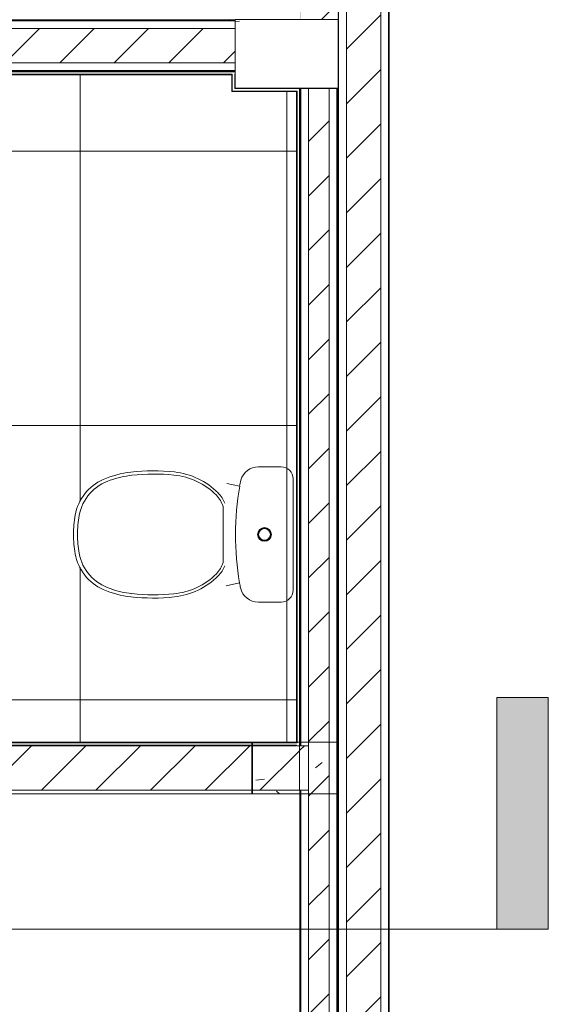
# Model space of a CAD drawing. Header units: metres. Extents: x 3 to 43.5, y -74 to -48.5.
# Tile 29 of 209: x 39.2 to 40.8, y -66.6 to -63.7. Entities that reach past the tile are written whole.
import ezdxf

# ---------------------------------------------------------------- set-up
doc = ezdxf.new("R2010")
doc.units = ezdxf.units.M
for name, color, linetype, lineweight in [('A-COLS', 7, 'Continuous', 18), ('A-FLOR', 7, 'Continuous', 18), ('A-FLOR-PATT', 7, 'Continuous', 18), ('A-WALL', 7, 'Continuous', 18), ('A-WALL-PATT', 7, 'Continuous', 18), ('G-ANNO-SYMB', 7, 'Continuous', 9), ('I-WALL', 7, 'Continuous', 18), ('P-SANR-FIXT', 7, 'Continuous', 18), ('S-BEAM', 7, 'Continuous', 18), ('S-COLS', 7, 'Continuous', 18)]:
    doc.layers.add(name, color=color, linetype=linetype, lineweight=lineweight)
pattern_1 = [(50, (21.555, -62.9), (0.5465545, -0.047815), [0.05715, -0.62865]), (355, (21.555, -62.9), (-0.105728, 0.573166), [0.04572, -0.50292]), (100.451, (21.601, -62.904), (0.440828, 0.525349), [0.04857, -0.53427]), (46.184, (21.555, -62.748), (0.813237, -0.12613), [0.08573, -0.94298]), (96.636, (21.623, -62.758), (0.712212, 0.742287), [0.07286, -0.80141]), (351.184, (21.555, -62.748), (0.712217, 0.742274), [0.06858, -0.75438]), (21, (21.631, -62.786), (0.454846, -0.306795), [0.05715, -0.62865]), (326, (21.631, -62.786), (0.185405, 0.55256), [0.04572, -0.50292]), (71.451, (21.669, -62.811), (0.640251, 0.245763), [0.04857, -0.53427]), (37.5, (21.555, -62.9), (0.009261, 0.2536672), [0.02515, -0.47168, 0.02515, -0.48539, -0.50482]), (37.5, (21.555, -62.9), (0.009261, 0.2536672), [-1.007, 0.02515, -0.47968]), (7.5, (21.555, -62.9), (0.2004558, 0.300546), [0.02515, -0.26594, 0.02515, -0.46025, -0.1924]), (7.5, (21.555, -62.9), (0.2004558, 0.300546), [-0.77648, 0.02515, -0.16726]), (327.5, (21.385, -62.9), (0.4067682, -0.0171882), [0.02515, -0.16535, 0.02515, -0.56921, -0.78867]), (327.5, (21.385, -62.9), (0.4067682, -0.0171882), [-0.78486, 0.02515, -0.76352]), (317.5, (21.309, -62.9), (0.444383, 0.0762794), [0.02515, -0.2225, 0.02515, -0.36957, -0.56007]), (317.5, (21.309, -62.9), (0.444383, 0.0762794), [-0.64237, 0.02515, -0.53492])]
pattern_2 = [(45, (21.555, -62.9), (-0.0795495, 0.0795495), [])]
pattern_3 = [(45, (21.555, -62.9), (-0.0795495, 0.0795495), []), (135, (21.555, -62.9), (-0.0795495, -0.0795495), [])]

# ---------------------------------------------------------------- blocks, each defined once
blk = doc.blocks.new('Concreto-Retangular-Coluna - 20 X 30-V44-1PAV - FRIGORÍFICA')
at = {"layer": 'S-COLS', "true_color": 0xaaaaaa}
h = blk.add_hatch(dxfattribs=at)
h.set_pattern_fill('FP_27', color=253, style=0, pattern_type=2)
h.set_pattern_definition([(320, (0.9454, 18.463), (-0.047815, -0.546555), [0.05715, -0.62865]), (265, (0.9454, 18.463), (0.573166, 0.105728), [0.04572, -0.50292]), (10.451, (0.9414, 18.418), (0.525349, -0.440828), [0.04857, -0.53427]), (316.184, (1.098, 18.463), (-0.12613, -0.813237), [0.08572, -0.94297]), (6.636, (1.087, 18.396), (0.742287, -0.712212), [0.07286, -0.80141]), (261.184, (1.098, 18.463), (0.742274, -0.712217), [0.06858, -0.75438]), (291, (1.06, 18.387), (-0.306795, -0.454846), [0.05715, -0.62865]), (236, (1.06, 18.387), (0.55256, -0.185405), [0.04572, -0.50292]), (341.451, (1.034, 18.349), (0.245763, -0.640251), [0.04857, -0.53427]), (307.5, (0.94538, 18.463), (0.2536672, -0.009261), [0.02515, -0.47168, 0.02515, -0.48539, -0.50482]), (307.5, (0.94538, 18.463), (0.2536672, -0.009261), [-1.007, 0.02515, -0.47968]), (277.5, (0.94538, 18.463), (0.300546, -0.200456), [0.02515, -0.26594, 0.02515, -0.46025, -0.19241]), (277.5, (0.94538, 18.463), (0.300546, -0.200456), [-0.77648, 0.02515, -0.16726]), (237.5, (0.94538, 18.633), (-0.0171882, -0.4067682), [0.02515, -0.16535, 0.02515, -0.56921, -0.78867]), (237.5, (0.94538, 18.633), (-0.0171882, -0.4067682), [-0.78486, 0.02515, -0.76352]), (227.5, (0.94538, 18.71), (0.0762794, -0.444383), [0.02515, -0.2225, 0.02515, -0.36957, -0.56007]), (227.5, (0.94538, 18.71), (0.0762794, -0.444383), [-0.64237, 0.02515, -0.53492])])
h.paths.add_polyline_path([(-0.1, -0.0344), (-0.1, -0.15), (0.1, -0.15), (0.1, 0.15), (-0.1, 0.15), (-0.1, 0.1292)])
at = {"layer": 'S-COLS', "color": 253, "true_color": 0xaaaaaa}
for p, q in [((0.1, 0.15), (-0.1, 0.15)), ((-0.1, 0.15), (-0.1, -0.15)), ((0.1, -0.15), (0.1, 0.15)), ((-0.1, -0.15), (0.1, -0.15))]:
    blk.add_line(p, q, dxfattribs=at)
blk = doc.blocks.new('Bacia para Caixa Acoplada - P_750_Creme CR37_Acionamento Simples 6lpf-V128-1PAV - FRIGORÍFICA')
at = {"layer": 'P-SANR-FIXT'}
for p, q in [((39.9364, -65.0498), (40.0026, -65.0498)), ((39.9364, -65.0498), (40.0026, -65.0498)), ((40.0373, -65.0845), (40.0373, -65.4095)), ((40.0373, -65.0845), (40.0373, -65.4095)), ((39.8438, -65.0983), (39.8815, -65.1065)), ((39.8438, -65.0983), (39.8815, -65.1065)), ((39.8814, -65.3885), (39.8426, -65.3969)), ((39.8814, -65.3885), (39.8426, -65.3969)), ((40.0026, -65.4443), (39.9362, -65.4443)), ((40.0026, -65.4443), (39.9362, -65.4443))]:
    blk.add_line(p, q, dxfattribs=at)
for radius in [0.02, 0.02, 0.018, 0.018, 0.017, 0.017]:
    blk.add_circle((39.9539, -65.2469), radius, dxfattribs=at)
for centre, radius, start, end in [((39.9364, -65.1035), 0.0537, 89.9862, 163.9106), ((39.9364, -65.1035), 0.0537, 89.9862, 163.9106), ((40.0026, -65.0845), 0.0347, 0, 89.9862), ((40.0026, -65.0845), 0.0347, 0, 89.9862), ((40.7027, -65.2457), 0.8329, 169.1268, 170.3797), ((40.7027, -65.2457), 0.8329, 169.1268, 170.3797), ((40.7175, -65.2477), 0.8479, 170.3584, 189.5344), ((40.7175, -65.2477), 0.8479, 170.3584, 189.5344), ((40.7025, -65.2493), 0.8329, 189.6228, 190.6375), ((40.7025, -65.2493), 0.8329, 189.6228, 190.6375), ((39.9362, -65.3906), 0.0537, 193.4092, 270.0138), ((39.9362, -65.3906), 0.0537, 193.4092, 270.0138), ((40.0026, -65.4095), 0.0347, 270.0138, 0), ((40.0026, -65.4095), 0.0347, 270.0138, 0)]:
    blk.add_arc(centre, radius, start, end, dxfattribs=at)
blk = doc.blocks.new('Assento para Bacia Sanitária - Assento para Bacia Sanitária-V129-1PAV - FRIGORÍFICA')
at = {"layer": 'P-SANR-FIXT'}
for p, q in [((39.8334, -65.1653), (39.8334, -65.3286)), ((39.8334, -65.1653), (39.8334, -65.3286)), ((39.8347, -65.1864), (39.8334, -65.1864)), ((39.8347, -65.1864), (39.8334, -65.1864)), ((39.8338, -65.1964), (39.8334, -65.1964)), ((39.8338, -65.1964), (39.8334, -65.1964)), ((39.8337, -65.2974), (39.8334, -65.2974)), ((39.8337, -65.2974), (39.8334, -65.2974)), ((39.8346, -65.3074), (39.8334, -65.3074)), ((39.8346, -65.3074), (39.8334, -65.3074))]:
    blk.add_line(p, q, dxfattribs=at)
for centre, radius, start, end in [((39.5403, -65.2146), 0.1398, 113.5976, 170.1333), ((39.5403, -65.2146), 0.1398, 113.5976, 170.1333), ((39.5952, -65.3405), 0.2772, 96.3426, 113.5976), ((39.5952, -65.3405), 0.2772, 96.3426, 113.5976), ((39.5972, -65.34), 0.2674, 96.3429, 110.2265), ((39.5972, -65.34), 0.2674, 96.3429, 110.2265), ((39.6292, -65.6457), 0.5843, 83.8664, 96.3426), ((39.6292, -65.6457), 0.5843, 83.8664, 96.3426), ((39.6311, -65.6449), 0.5741, 84.0902, 96.3429), ((39.6311, -65.6449), 0.5741, 84.0902, 96.3429), ((39.6708, -65.2749), 0.202, 44.8437, 84.4892), ((39.6708, -65.2749), 0.202, 44.8437, 84.4892), ((39.6688, -65.2754), 0.2118, 44.8438, 83.835), ((39.6688, -65.2754), 0.2118, 44.8438, 83.835), ((39.5431, -65.2143), 0.1309, 107.0243, 170.1854), ((39.5431, -65.2143), 0.1309, 107.0243, 170.1854), ((39.7594, -65.1868), 0.077, 16.1627, 44.8437), ((39.7594, -65.1868), 0.077, 16.1627, 44.8437), ((39.7575, -65.1873), 0.0868, 20.9969, 44.8437), ((39.7575, -65.1873), 0.0868, 20.9969, 44.8437), ((39.7472, -65.2504), 0.3498, 170.1646, 179.4268), ((39.7472, -65.2504), 0.3498, 170.1646, 179.4268), ((39.7491, -65.2499), 0.34, 170.1854, 179.4944), ((39.7491, -65.2499), 0.34, 170.1854, 179.4944), ((39.7472, -65.2434), 0.3498, 180.5732, 189.8354), ((39.7472, -65.2434), 0.3498, 180.5732, 189.8354), ((39.7491, -65.2439), 0.34, 180.5056, 189.8146), ((39.7491, -65.2439), 0.34, 180.5056, 189.8146), ((39.5403, -65.2792), 0.1398, 189.8667, 246.4024), ((39.5403, -65.2792), 0.1398, 189.8667, 246.4024), ((39.5431, -65.2796), 0.1309, 189.8146, 252.9757), ((39.5431, -65.2796), 0.1309, 189.8146, 252.9757), ((39.7594, -65.3071), 0.077, 315.1563, 343.8373), ((39.7594, -65.3071), 0.077, 315.1563, 343.8373), ((39.7575, -65.3066), 0.0868, 315.1563, 338.7958), ((39.7575, -65.3066), 0.0868, 315.1563, 338.7958), ((39.6708, -65.219), 0.202, 275.5108, 315.1563), ((39.6708, -65.219), 0.202, 275.5108, 315.1563), ((39.6688, -65.2185), 0.2118, 276.165, 315.1562), ((39.6688, -65.2185), 0.2118, 276.165, 315.1562), ((39.5952, -65.1534), 0.2772, 246.4024, 263.6574), ((39.5952, -65.1534), 0.2772, 246.4024, 263.6574), ((39.5972, -65.1539), 0.2674, 249.7735, 263.6571), ((39.5972, -65.1539), 0.2674, 249.7735, 263.6571), ((39.6292, -64.8482), 0.5843, 263.6574, 276.1336), ((39.6292, -64.8482), 0.5843, 263.6574, 276.1336), ((39.6311, -64.849), 0.5741, 263.6571, 275.9098), ((39.6311, -64.849), 0.5741, 263.6571, 275.9098)]:
    blk.add_arc(centre, radius, start, end, dxfattribs=at)
blk = doc.blocks.new('4 GRE - ESCOLA DE CINEMA E AUDIOVISUAL CINE REX R07_rvt-1-1PAV - FRIGORÍFICA')
at = {"layer": 'A-FLOR-PATT', "true_color": 0xcbcbcb}
h = blk.add_hatch(dxfattribs=at)
h.set_pattern_fill('FP_26', color=9, style=0, pattern_type=2)
h.set_pattern_definition([(0, (38.616, -64.93), (0, 0.8), []), (90, (38.616, -64.93), (-0.8, 5e-17), [])])
h.paths.add_polyline_path([(37.7573, -65.8531), (40.0473, -65.8531), (40.0473, -63.9554), (39.8685, -63.9554), (39.8685, -63.9539), (39.867, -63.9539), (39.867, -63.9554), (39.86, -63.9554), (39.86, -63.9539), (39.8585, -63.9539), (39.8585, -63.9064), (38.4887, -63.9064), (38.4887, -64.3618), (37.7573, -64.3618), (37.7573, -65.7999)])
h.paths.add_polyline_path([(39.9362, -65.4443), (39.9243, -65.443), (39.9131, -65.4391), (39.9029, -65.4327), (39.8944, -65.4244), (39.888, -65.4143), (39.884, -65.4031), (39.8814, -65.3885), (39.6906, -65.4291), (39.6662, -65.4328), (39.6018, -65.4345), (39.5379, -65.4255), (39.4764, -65.4061), (39.4613, -65.3971), (39.448, -65.3855), (39.4366, -65.3718), (39.4303, -65.3656), (39.4125, -65.3361), (39.4025, -65.3032), (39.3988, -65.2752), (39.3974, -65.2469), (39.4002, -65.2085), (39.4025, -65.1907), (39.4125, -65.1578), (39.4303, -65.1283), (39.4595, -65.0993), (39.4764, -65.0889), (39.4892, -65.0848), (39.5236, -65.0728), (39.5687, -65.0648), (39.5723, -65.0646), (39.6018, -65.0605), (39.6662, -65.0622), (39.6795, -65.0642), (39.6926, -65.065), (39.8404, -65.0976), (39.8815, -65.1065), (39.8848, -65.0886), (39.8903, -65.0759), (39.8988, -65.065), (39.9099, -65.0567), (39.9227, -65.0515), (39.9364, -65.0498), (40.0026, -65.0498), (40.0116, -65.051), (40.02, -65.0544), (40.0272, -65.0599), (40.0327, -65.0671), (40.0362, -65.0755), (40.0373, -65.0845), (40.0373, -65.4095), (40.0362, -65.4185), (40.0327, -65.4269), (40.0272, -65.4341), (40.02, -65.4396), (40.0116, -65.4431), (40.0026, -65.4443)])
h.paths.add_polyline_path([(38.7548, -65.3676), (38.7548, -65.2176), (39.0398, -65.2176), (39.0398, -65.3676), (38.7723, -65.3676)])
h.paths.add_polyline_path([(38.7548, -64.611), (38.7548, -64.461), (39.0398, -64.461), (39.0398, -64.611), (38.7723, -64.611)])
h.paths.add_polyline_path([(38.3491, -64.1927), (38.3494, -64.1923), (38.3493, -64.1923)])
h.paths.add_polyline_path([(38.363, -64.1611), (38.3632, -64.1607), (38.3631, -64.1607)])
h.paths.add_polyline_path([(39.8685, -63.9469), (39.8685, -63.9454), (39.867, -63.9469)])
h.paths.add_polyline_path([(39.8685, -63.9064), (39.867, -63.9049), (39.867, -63.9064)])
h.paths.add_polyline_path([(39.8585, -63.9064), (39.86, -63.9064), (39.86, -63.9049)])
at = {"layer": 'A-WALL-PATT', "true_color": 0xd4d4d4}
h = blk.add_hatch(dxfattribs=at)
h.set_pattern_fill('FP_2', color=254, style=0, pattern_type=2)
h.set_pattern_definition(pattern_2)
h.paths.add_polyline_path([(40.2923, -71.9419), (40.2923, -51.0204), (40.1923, -51.0204), (40.1923, -71.9419), (40.2164, -71.9419)])
h = blk.add_hatch(dxfattribs=at)
h.set_pattern_fill('FP_1', color=254, style=0, pattern_type=2)
h.set_pattern_definition(pattern_1)
h.paths.add_polyline_path([(40.3173, -71.9419), (40.3173, -51.0454), (40.3148, -51.0454), (40.3148, -71.9419)])
h = blk.add_hatch(dxfattribs=at)
h.set_pattern_fill('FP_1', color=254, style=0, pattern_type=2)
h.set_pattern_definition(pattern_1)
h.paths.add_polyline_path([(40.1676, -71.9419), (40.1698, -71.9419), (40.1698, -51.1754), (40.1676, -51.1754), (40.1673, -71.9419)])
h = blk.add_hatch(dxfattribs=at)
h.set_pattern_fill('FP_1', color=254, style=0, pattern_type=2)
h.set_pattern_definition(pattern_1)
h.paths.add_polyline_path([(40.0597, -71.5933), (40.0598, -71.5933), (40.0598, -68.3629), (40.0573, -68.3629), (40.0573, -71.5933)])
h.paths.add_polyline_path([(40.0597, -68.1629), (40.0598, -68.1629), (40.0598, -68.1607), (40.0573, -68.1607), (40.0573, -68.1629)])
h.paths.add_polyline_path([(40.0573, -68.1522), (40.0598, -68.1522), (40.0598, -65.9931), (40.0573, -65.9931), (40.0573, -67.9852)])
h.paths.add_polyline_path([(40.0598, -65.8631), (40.0598, -63.9454), (40.0573, -63.9454), (40.0573, -65.8631)])
h.paths.add_polyline_path([(40.0573, -63.7454), (40.0598, -63.7454), (40.0598, -61.4954), (40.0573, -61.4954), (40.0573, -63.6147)])
h.paths.add_polyline_path([(40.0598, -61.4869), (40.0598, -61.4854), (40.0573, -61.4854), (40.0573, -61.4869)])
h.paths.add_polyline_path([(40.0598, -61.2854), (40.0598, -57.7861), (40.0573, -57.7861), (40.0574, -61.2854)])
h.paths.add_polyline_path([(40.0583, -57.5861), (40.0598, -57.5861), (40.059, -54.4968), (40.0573, -54.4968), (40.0573, -57.5861)])
h.paths.add_polyline_path([(40.0591, -54.2968), (40.0598, -54.2968), (40.0598, -51.2461), (40.0573, -51.2461), (40.0573, -54.2968)])
h = blk.add_hatch(dxfattribs=at)
h.set_pattern_fill('FP_2', color=254, style=0, pattern_type=2)
h.set_pattern_definition(pattern_2)
h.paths.add_polyline_path([(40.1423, -71.5933), (40.1423, -68.3629), (40.0823, -68.3629), (40.0823, -71.5933), (40.1412, -71.5933)])
h.paths.add_polyline_path([(40.1423, -68.1629), (40.1423, -63.9454), (40.0823, -63.9454), (40.0825, -68.1629), (40.1212, -68.1629)])
h.paths.add_polyline_path([(40.1423, -63.7454), (40.1423, -61.4854), (40.0823, -61.4854), (40.0823, -63.7454), (40.0955, -63.7454)])
h.paths.add_polyline_path([(40.1423, -61.2854), (40.1423, -57.7861), (40.0823, -57.7861), (40.0823, -61.2854), (40.0835, -61.2854)])
h.paths.add_polyline_path([(40.105, -57.5861), (40.1423, -57.5861), (40.1423, -54.4968), (40.0823, -54.4968), (40.0823, -57.5861)])
h.paths.add_polyline_path([(40.1423, -54.2968), (40.1419, -51.2461), (40.0823, -51.2461), (40.0823, -54.2968), (40.1242, -54.2968)])
h = blk.add_hatch(dxfattribs=at)
h.set_pattern_fill('FP_1', color=254, style=0, pattern_type=2)
h.set_pattern_definition(pattern_1)
h.paths.add_polyline_path([(40.1648, -71.5933), (40.1673, -71.5933), (40.1673, -68.3629), (40.1648, -68.3629), (40.1648, -71.5611)])
h.paths.add_polyline_path([(40.1648, -68.1629), (40.1673, -68.1629), (40.1673, -63.9454), (40.1648, -63.9454), (40.1648, -67.9852)])
h.paths.add_polyline_path([(40.1648, -63.7454), (40.1673, -63.7454), (40.1673, -61.4854), (40.1648, -61.4854), (40.1648, -63.6147)])
h.paths.add_polyline_path([(40.1648, -61.2854), (40.1673, -61.2854), (40.1673, -57.7861), (40.1648, -57.7861), (40.1648, -61.2307)])
h.paths.add_polyline_path([(40.1648, -57.5861), (40.1673, -57.5861), (40.1673, -54.4968), (40.1648, -54.4968), (40.1648, -57.2575)])
h.paths.add_polyline_path([(40.1648, -54.2968), (40.1673, -54.2968), (40.1673, -51.2461), (40.1648, -51.2461), (40.1648, -54.0789)])
at = {"layer": 'A-WALL-PATT', "true_color": 0xeaeaea}
h = blk.add_hatch(dxfattribs=at)
h.set_pattern_fill('FP_22', color=254, style=0, pattern_type=2)
h.set_pattern_definition([(0, (21.555, -62.9), (0.381, 0.381), [0.1905, -0.5715]), (45, (21.65, -62.9), (-1.90495, 1.90495), []), (90, (21.65, -62.995), (-0.381, 0.381), [0.1905, -0.5715])])
h.paths.add_polyline_path([(39.8685, -63.7464), (39.8685, -63.7454), (36.1888, -63.7449), (36.1888, -63.7414), (36.1873, -63.7414), (36.1873, -63.7464), (39.562, -63.7464)])
h.paths.add_polyline_path([(35.2873, -63.7464), (35.2873, -63.7414), (35.2858, -63.7414), (35.2858, -63.7449), (35.1671, -63.7449), (35.1671, -63.7464)])
at = {"layer": 'A-WALL-PATT', "true_color": 0xd4d4d4}
h = blk.add_hatch(dxfattribs=at)
h.set_pattern_fill('FP_1', color=254, style=0, pattern_type=2)
h.set_pattern_definition(pattern_1)
h.paths.add_polyline_path([(36.1898, -63.8214), (36.1898, -63.7489), (39.8685, -63.7489), (39.8685, -63.7464), (36.1873, -63.7464), (36.1873, -63.8214)])
h.paths.add_polyline_path([(35.2848, -63.8214), (35.2873, -63.8214), (35.2873, -63.7464), (35.1671, -63.7464), (35.1671, -63.7489), (35.2848, -63.7489), (35.2848, -63.8133)])
h = blk.add_hatch(dxfattribs=at)
h.set_pattern_fill('FP_2', color=254, style=0, pattern_type=2)
h.set_pattern_definition(pattern_2)
h.paths.add_polyline_path([(39.8685, -63.8714), (39.8685, -63.7714), (36.2123, -63.7714), (36.2123, -63.8714), (39.562, -63.8714)])
h.paths.add_polyline_path([(35.1441, -63.8714), (35.2623, -63.8714), (35.2623, -63.7714), (35.1421, -63.7714), (35.1421, -63.8714)])
h = blk.add_hatch(dxfattribs=at)
h.set_pattern_fill('FP_1', color=254, style=0, pattern_type=2)
h.set_pattern_definition(pattern_1)
h.paths.add_polyline_path([(39.8685, -63.8964), (39.8685, -63.8939), (38.1671, -63.8939), (38.1672, -63.8964), (39.562, -63.8964)])
h.paths.add_polyline_path([(37.2712, -63.8964), (37.5873, -63.8964), (37.5873, -63.8939), (36.1898, -63.8939), (36.1898, -63.8214), (36.1873, -63.8214), (36.1873, -63.8964), (36.944, -63.8964)])
h.paths.add_polyline_path([(37.5973, -63.8964), (38.1176, -63.8959), (38.1175, -63.8939), (37.5958, -63.8939), (37.5958, -63.8964)])
h.paths.add_polyline_path([(35.2873, -63.8964), (35.2873, -63.8214), (35.2848, -63.8214), (35.2848, -63.8939), (35.1671, -63.8939), (35.1671, -63.8964)])
at = {"layer": 'A-WALL-PATT', "true_color": 0xaaaaaa}
h = blk.add_hatch(dxfattribs=at)
h.set_pattern_fill('FP_25', color=253, style=0, pattern_type=2)
h.set_pattern_definition(pattern_3)
h.paths.add_polyline_path([(39.562, -63.8979), (39.8685, -63.8979), (39.8685, -63.8964), (38.1671, -63.8964), (38.1672, -63.8979), (38.9075, -63.8979)])
h.paths.add_polyline_path([(37.5998, -63.8979), (37.7473, -63.8979), (37.7473, -63.8964), (37.5998, -63.8964)])
h.paths.add_polyline_path([(37.7621, -63.8979), (38.1175, -63.8977), (38.1175, -63.8964), (37.7488, -63.8964), (37.7488, -63.8979)])
h = blk.add_hatch(dxfattribs=at)
h.set_pattern_fill('FP_25', color=253, style=0, pattern_type=2)
h.set_pattern_definition(pattern_3)
h.paths.add_polyline_path([(39.8585, -63.9064), (39.86, -63.9049), (38.1656, -63.9055), (38.1656, -63.9064), (39.562, -63.9064)])
h.paths.add_polyline_path([(39.8685, -63.9064), (39.8685, -63.9049), (39.867, -63.9049)])
h.paths.add_polyline_path([(37.7473, -63.9064), (37.7473, -63.9049), (37.7223, -63.9049), (37.7223, -63.9064), (37.7448, -63.9064)])
h.paths.add_polyline_path([(37.7573, -63.9064), (38.1196, -63.9064), (38.1189, -63.9049), (37.7558, -63.9049)])
h = blk.add_hatch(dxfattribs=at)
h.set_pattern_fill('FP_25', color=253, style=0, pattern_type=2)
h.set_pattern_definition(pattern_3)
h.paths.add_polyline_path([(39.867, -63.9554), (39.867, -63.9539), (39.86, -63.9539), (39.86, -63.9554)])
h.paths.add_polyline_path([(40.0473, -63.9554), (40.0473, -63.9539), (39.8685, -63.9539), (39.8685, -63.9554), (39.8892, -63.9554)])
h = blk.add_hatch(dxfattribs=at)
h.set_pattern_fill('FP_25', color=253, style=0, pattern_type=2)
h.set_pattern_definition(pattern_3)
h.paths.add_polyline_path([(40.0473, -63.9469), (40.0473, -63.9454), (39.8685, -63.9454), (39.8685, -63.9469), (39.8892, -63.9469)])
h = blk.add_hatch(dxfattribs=at)
h.set_pattern_fill('FP_25', color=253, style=0, pattern_type=2)
h.set_pattern_definition(pattern_3)
h.paths.add_polyline_path([(40.0473, -64.3306), (40.0488, -64.3306), (40.0488, -63.9539), (40.0473, -63.9554), (40.0473, -64.012)])
h.paths.add_polyline_path([(40.0488, -63.9469), (40.0488, -63.9454), (40.0473, -63.9454)])
h = blk.add_hatch(dxfattribs=at)
h.set_pattern_fill('FP_25', color=253, style=0, pattern_type=2)
h.set_pattern_definition(pattern_3)
h.paths.add_polyline_path([(40.0573, -64.3306), (40.0573, -63.9454), (40.0558, -63.9454), (40.0558, -64.3306)])
h = blk.add_hatch(dxfattribs=at)
h.set_pattern_fill('FP_25', color=253, style=0, pattern_type=2)
h.set_pattern_definition(pattern_3)
h.paths.add_polyline_path([(40.0488, -65.8546), (40.0488, -64.3306), (40.0473, -64.3306), (40.0473, -65.8531)])
h = blk.add_hatch(dxfattribs=at)
h.set_pattern_fill('FP_25', color=253, style=0, pattern_type=2)
h.set_pattern_definition(pattern_3)
h.paths.add_polyline_path([(40.0558, -65.9931), (40.0573, -65.9931), (40.0573, -64.3306), (40.0558, -64.3306), (40.0558, -65.8631)])
at = {"layer": 'A-WALL-PATT', "true_color": 0xd4d4d4}
h = blk.add_hatch(dxfattribs=at)
h.set_pattern_fill('FP_2', color=254, style=0, pattern_type=2)
h.set_pattern_definition(pattern_2)
h.paths.add_polyline_path([(40.0598, -65.9931), (40.0823, -65.9931), (40.0823, -65.8631), (40.0573, -65.8631), (40.0573, -65.9931)])
h.paths.add_polyline_path([(39.562, -65.9931), (40.0558, -65.9931), (40.0558, -65.8631), (37.7223, -65.8631), (37.7223, -65.9931), (38.9075, -65.9931)])
at = {"layer": 'A-WALL-PATT', "true_color": 0xaaaaaa}
h = blk.add_hatch(dxfattribs=at)
h.set_pattern_fill('FP_25', color=253, style=0, pattern_type=2)
h.set_pattern_definition(pattern_3)
h.paths.add_polyline_path([(37.7558, -65.8546), (40.0473, -65.8546), (40.0473, -65.8531), (37.7573, -65.8531)])
h.paths.add_polyline_path([(37.7448, -65.8546), (37.7473, -65.8546), (37.7473, -65.8531), (37.7448, -65.8531)])
h = blk.add_hatch(dxfattribs=at)
h.set_pattern_fill('FP_25', color=253, style=0, pattern_type=2)
h.set_pattern_definition(pattern_3)
h.paths.add_polyline_path([(40.0473, -65.8631), (40.0473, -65.8616), (37.7488, -65.8616), (37.7488, -65.8631), (39.8892, -65.8631)])
at = {"layer": 'S-COLS', "true_color": 0xaaaaaa}
h = blk.add_hatch(dxfattribs=at)
h.set_pattern_fill('FP_1', color=253, style=0, pattern_type=2)
h.set_pattern_definition(pattern_1)
h.paths.add_polyline_path([(39.9173, -66.0031), (40.1673, -66.0031), (40.1673, -65.8531), (39.9173, -65.8531), (39.9173, -65.9986)])
at = {"layer": 'A-WALL', "color": 253, "true_color": 0xaaaaaa}
for p, q in [((40.2923, -51.0454), (40.2923, -71.9419)), ((40.3148, -51.0454), (40.3148, -71.9419)), ((40.3173, -71.9419), (40.3173, -51.0454)), ((40.1698, -51.1754), (40.1698, -71.9419)), ((40.1923, -51.1754), (40.1923, -71.9419)), ((39.8685, -63.7464), (36.1873, -63.7464)), ((36.1873, -63.7464), (39.8685, -63.7464)), ((39.8685, -63.7489), (36.1898, -63.7489)), ((39.8685, -63.7714), (36.2123, -63.7714)), ((37.5958, -63.8714), (39.8685, -63.8714)), ((37.5958, -63.8939), (39.8685, -63.8939)), ((37.5973, -63.8964), (39.8685, -63.8964)), ((39.8685, -63.8964), (37.7488, -63.8964)), ((39.8685, -63.8979), (37.7488, -63.8979)), ((39.86, -63.9049), (37.7558, -63.9049)), ((37.7573, -63.9064), (39.8585, -63.9064)), ((39.8585, -63.9064), (39.8585, -63.9554)), ((39.86, -63.9049), (39.86, -63.9064)), ((39.86, -63.9539), (39.86, -63.9064)), ((39.867, -63.9049), (39.867, -63.9064)), ((39.8685, -63.9049), (39.867, -63.9049)), ((39.867, -63.9469), (39.867, -63.9064)), ((39.86, -63.9539), (39.8585, -63.9539)), ((39.8585, -63.9539), (39.8585, -63.9554)), ((39.8585, -63.9554), (39.8685, -63.9554)), ((39.8585, -63.9554), (39.86, -63.9554)), ((39.86, -63.9554), (39.86, -63.9539)), ((39.867, -63.9539), (39.86, -63.9539)), ((39.8685, -63.9469), (39.867, -63.9469)), ((39.8685, -63.9539), (39.867, -63.9539)), ((39.867, -63.9554), (39.867, -63.9539)), ((39.867, -63.9554), (39.8685, -63.9554)), ((40.0473, -63.9469), (39.8685, -63.9469)), ((40.0473, -63.9539), (39.8685, -63.9539)), ((39.8685, -63.9554), (40.0473, -63.9554)), ((40.0488, -63.9469), (40.0473, -63.9469)), ((40.0488, -63.9539), (40.0473, -63.9539)), ((40.0473, -63.9554), (40.0473, -64.3306)), ((40.0488, -63.9469), (40.0488, -63.9454)), ((40.0488, -64.3306), (40.0488, -63.9539)), ((40.0558, -64.3306), (40.0558, -63.9454)), ((40.0573, -63.9454), (40.0573, -65.8631)), ((40.0573, -64.3306), (40.0573, -63.9454)), ((40.0598, -65.8631), (40.0598, -63.9454)), ((40.0823, -65.8631), (40.0823, -63.9454)), ((40.1423, -68.1629), (40.1423, -63.9454)), ((40.1648, -68.1629), (40.1648, -63.9454)), ((40.1673, -63.9454), (40.1673, -68.1629)), ((40.1673, -68.1629), (40.1673, -63.9454)), ((40.0473, -64.3306), (40.0473, -65.8531)), ((40.0488, -65.8546), (40.0488, -64.3306)), ((40.0558, -65.8631), (40.0558, -64.3306)), ((40.0573, -65.8631), (40.0573, -64.3306)), ((37.7473, -65.8631), (40.0473, -65.8631)), ((37.7488, -65.8616), (40.0473, -65.8616)), ((37.7558, -65.8546), (40.0473, -65.8546)), ((40.0473, -65.8531), (37.7573, -65.8531)), ((40.0488, -65.8546), (40.0473, -65.8546)), ((40.0473, -65.8631), (40.0473, -65.8616)), ((40.0488, -65.8631), (40.0558, -65.8631)), ((40.0558, -65.8631), (40.0558, -65.9931)), ((40.0598, -65.8631), (40.0573, -65.8631)), ((40.0823, -65.8631), (40.0598, -65.8631)), ((40.0823, -65.9931), (40.0823, -65.8631)), ((40.0823, -65.8631), (40.0823, -65.9931)), ((40.0573, -65.9931), (40.0573, -68.1522)), ((40.0598, -65.9931), (40.0573, -65.9931)), ((40.0598, -68.1522), (40.0598, -65.9931)), ((40.0823, -65.9931), (40.0598, -65.9931)), ((40.0823, -68.1522), (40.0823, -65.9931))]:
    blk.add_line(p, q, dxfattribs=at)
at = {"layer": 'I-WALL', "color": 253, "true_color": 0xaaaaaa}
for p, q in [((40.0473, -65.8631), (37.7473, -65.8631)), ((37.7473, -65.9931), (40.0558, -65.9931)), ((40.0558, -65.9931), (40.0573, -65.9931))]:
    blk.add_line(p, q, dxfattribs=at)
at = {"layer": 'S-COLS', "color": 253, "true_color": 0xaaaaaa}
for p, q in [((40.1673, -65.8531), (39.9173, -65.8531)), ((39.9173, -65.8531), (39.9173, -66.0031)), ((40.1673, -66.0031), (40.1673, -65.8531)), ((39.9173, -66.0031), (40.1673, -66.0031))]:
    blk.add_line(p, q, dxfattribs=at)
at = {"layer": 'P-SANR-FIXT', "color": 253, "lineweight": 18, "true_color": 0xaaaaaa}
for name in ['Bacia para Caixa Acoplada - P_750_Creme CR37_Acionamento Simples 6lpf-V128-1PAV - FRIGORÍFICA', 'Assento para Bacia Sanitária - Assento para Bacia Sanitária-V129-1PAV - FRIGORÍFICA']:
    blk.add_blockref(name, (0, 0), dxfattribs=at)
at = {"layer": 'S-COLS', "color": 253, "lineweight": 18, "true_color": 0xaaaaaa, "rotation": 90.00000000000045}
blk.add_blockref('Concreto-Retangular-Coluna - 20 X 30-V44-1PAV - FRIGORÍFICA', (40.0185, -63.8454), dxfattribs=at)
blk = doc.blocks.new('Family - L110-299200-1PAV - FRIGORÍFICA')
at = {"layer": 'A-FLOR', "color": 253, "true_color": 0xaaaaaa}
blk.add_line((1.1351, 0.9194), (1.1351, -0.9782), dxfattribs=at)
blk = doc.blocks.new('Family - P39-299418-1PAV - FRIGORÍFICA')
at = {"layer": 'S-COLS', "color": 253, "true_color": 0xaaaaaa}
for p, q in [((0.125, 0.075), (-0.125, 0.075)), ((-0.125, 0.075), (-0.125, -0.075)), ((0.125, -0.075), (0.125, 0.075)), ((-0.125, -0.075), (0.125, -0.075))]:
    blk.add_line(p, q, dxfattribs=at)
blk = doc.blocks.new('Family - P39-301557-1PAV - FRIGORÍFICA')
at = {"layer": 'S-COLS', "color": 253, "true_color": 0xaaaaaa}
for p, q in [((0.125, 0.075), (-0.125, 0.075)), ((-0.125, 0.075), (-0.125, -0.075)), ((0.125, -0.075), (0.125, 0.075)), ((-0.125, -0.075), (0.125, -0.075))]:
    blk.add_line(p, q, dxfattribs=at)
blk = doc.blocks.new('Family - P34-299906-1PAV - FRIGORÍFICA')
at = {"layer": 'S-COLS', "color": 253, "true_color": 0xaaaaaa}
for p, q in [((0.15, -0.1), (0.15, 0.1)), ((-0.15, -0.0989), (-0.15, -0.1)), ((-0.15, -0.1), (0.15, -0.1))]:
    blk.add_line(p, q, dxfattribs=at)
blk = doc.blocks.new('Family - P34-301552-1PAV - FRIGORÍFICA')
at = {"layer": 'S-COLS', "color": 253, "true_color": 0xaaaaaa}
for p, q in [((0.15, -0.1), (0.15, 0.1)), ((-0.15, -0.0989), (-0.15, -0.1)), ((-0.15, -0.1), (0.15, -0.1))]:
    blk.add_line(p, q, dxfattribs=at)
blk = doc.blocks.new('Family - V275-299976-1PAV - FRIGORÍFICA')
at = {"layer": 'S-BEAM', "color": 253, "true_color": 0xaaaaaa}
blk.add_line((1.0337, -0.075), (-1.035, -0.075), dxfattribs=at)
blk = doc.blocks.new('ESTRUTURAL CINE REX _011_IFC-1-1PAV - FRIGORÍFICA')
at = {"layer": 'A-COLS', "color": 253, "lineweight": 18, "true_color": 0xaaaaaa}
for name, p in [('Family - P34-301552-1PAV - FRIGORÍFICA', (40.0189, -63.8465)), ('Family - P39-301557-1PAV - FRIGORÍFICA', (40.0436, -65.9281))]:
    blk.add_blockref(name, p, dxfattribs=at)
at = {"layer": 'A-FLOR', "color": 253, "lineweight": 18, "true_color": 0xaaaaaa}
blk.add_blockref('Family - L110-299200-1PAV - FRIGORÍFICA', (38.8837, -64.8748), dxfattribs=at)
at = {"layer": 'S-BEAM', "color": 253, "lineweight": 18, "true_color": 0xaaaaaa}
blk.add_blockref('Family - V275-299976-1PAV - FRIGORÍFICA', (38.8836, -65.9281), dxfattribs=at)
at = {"layer": 'S-COLS', "color": 253, "lineweight": 18, "true_color": 0xaaaaaa}
for name, p in [('Family - P34-299906-1PAV - FRIGORÍFICA', (40.0189, -63.8465)), ('Family - P39-299418-1PAV - FRIGORÍFICA', (40.0436, -65.9281))]:
    blk.add_blockref(name, p, dxfattribs=at)
blk = doc.blocks.new('Corte - M_Final do corte - Preenchido-28045-1PAV - FRIGORÍFICA')
at = {"layer": 'G-ANNO-SYMB'}
blk.add_hatch(color=256, dxfattribs=at).paths.add_polyline_path([(0, 0.009), (0, 0), (-0.002, 0), (-0.002, 0.009)])
for p, q in [((0, 0.009), (-0.002, 0.009)), ((-0.002, 0.009), (-0.002, 0)), ((0, 0), (0, 0.009)), ((-0.002, 0), (0, 0))]:
    blk.add_line(p, q, dxfattribs=at)

msp = doc.modelspace()

# ---------------------------------------------------------------- linework, layer by layer
at = {"layer": 'G-ANNO-SYMB'}
msp.add_line((4.1178, -66.3976), (40.6306, -66.3976), dxfattribs=at)

# ---------------------------------------------------------------- block references
at = {"lineweight": 5}
for name in ['4 GRE - ESCOLA DE CINEMA E AUDIOVISUAL CINE REX R07_rvt-1-1PAV - FRIGORÍFICA', 'ESTRUTURAL CINE REX _011_IFC-1-1PAV - FRIGORÍFICA']:
    msp.add_blockref(name, (0, 0), dxfattribs=at)
at = {"layer": 'G-ANNO-SYMB', "extrusion": (0, 0, -1), "xscale": 74.99999999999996, "yscale": 74.99999999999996, "zscale": 74.99999999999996}
msp.add_blockref('Corte - M_Final do corte - Preenchido-28045-1PAV - FRIGORÍFICA', (-40.6306, -66.3976), dxfattribs=at)

doc.saveas('drawing.dxf')
